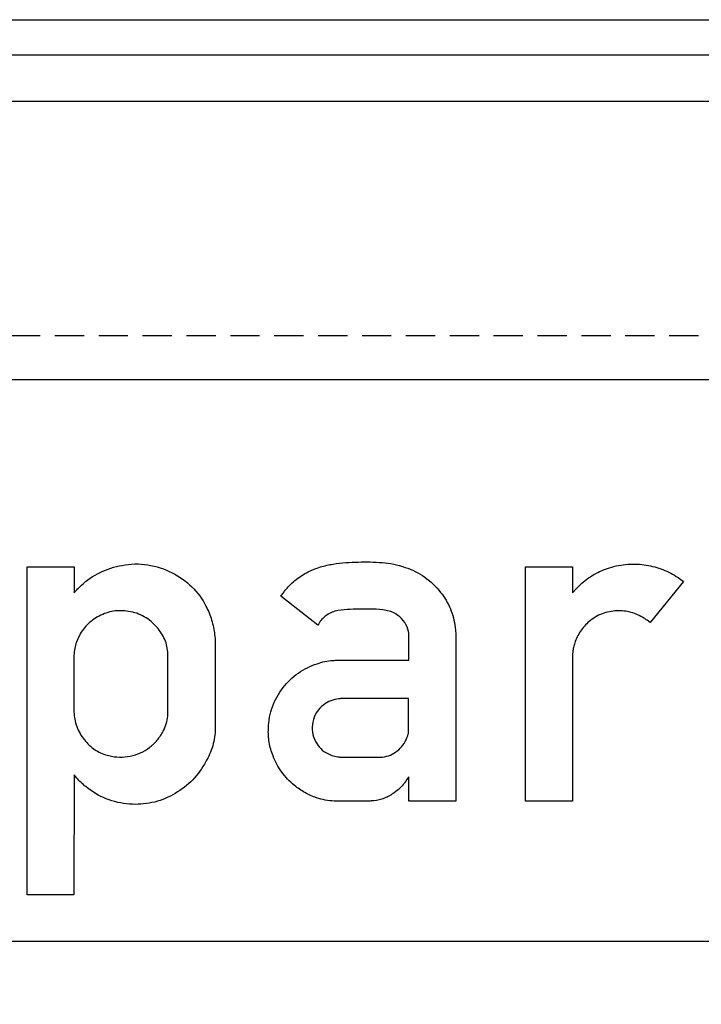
# Model space of a CAD drawing. Header units: millimetres. Extents: x -136 to 3344, y 790 to 3425.
# Tile 3 of 10: x 1532 to 2115, y 2201 to 3042. Entities that reach past the tile are written whole.
import ezdxf

# ---------------------------------------------------------------- set-up
doc = ezdxf.new("R2010")
doc.units = ezdxf.units.MM
doc.header["$LTSCALE"] = 5
doc.linetypes.add('ČÁRKOVANÁX2', pattern=[1.5, 1, -0.5])
doc.layers.add('Značka', color=7, linetype='Continuous')

msp = doc.modelspace()

# ---------------------------------------------------------------- linework, layer by layer
at = {"layer": 'Značka', "color": 5}
msp.add_lwpolyline([(169.69, 1107.2), (169.69, 3042.2), (3169.69, 3042.2), (3169.69, 1107.2), (169.69, 1107.2)], dxfattribs=at)
for points in [[(319.69, 3012.2), (3019.69, 3012.2), (3020.16, 3012.2), (3020.63, 3012.2, -0.03218), (3036.13, 3011.11, -0.035452), (3051.35, 3007.95, -0.036272), (3066.08, 3002.97, -0.03441), (3079.96, 2995.97, -0.033714), (3092.9, 2987.34, -0.034082), (3104.54, 2977.05, -0.034209), (3114.84, 2965.41, -0.034232), (3123.46, 2952.47, -0.034027), (3130.41, 2938.58, -0.033418), (3135.44, 2923.86, -0.034111), (3138.65, 2908.63, -0.036749), (3139.69, 2893.14), (3139.69, 2892.67), (3139.69, 2892.2), (3139.69, 1257.2)], [(3099.69, 1257.2), (3099.69, 2892.2), (3099.69, 2892.51), (3099.69, 2892.83, 0.032179), (3098.96, 2903.16, 0.035443), (3096.85, 2913.31, 0.036259), (3093.54, 2923.13, 0.034419), (3088.87, 2932.38, 0.033729), (3083.12, 2941, 0.034073), (3076.26, 2948.77, 0.034191), (3068.5, 2955.63, 0.034225), (3059.87, 2961.38, 0.034056), (3050.61, 2966.01, 0.033414), (3040.8, 2969.36, 0.034128), (3030.64, 2971.51, 0.036743), (3020.32, 2972.2), (3020, 2972.2), (3019.69, 2972.2), (319.69, 2972.2)]]:
    msp.add_lwpolyline(points, format="xyb", dxfattribs=at)
at = {"layer": 'Značka', "color": 6, "linetype": 'ČÁRKOVANÁX2', "ltscale": 5}
msp.add_lwpolyline([(2899.69, 1377.2), (2899.69, 2772.2), (439.69, 2772.2), (439.69, 1377.2), (2899.69, 1377.2)], dxfattribs=at)
at = {"layer": 'Značka', "color": 251}
for points in [[(519.69, 2734.7), (2819.69, 2734.7)], [(2819.69, 2254.7), (519.69, 2254.7)]]:
    msp.add_lwpolyline(points, dxfattribs=at)
for points in [[(1538.55, 2294.7), (1538.55, 2574.7), (1578.57, 2574.7), (1578.57, 2552.73, -0.004121), (1581.62, 2555.9, -0.012274), (1584.78, 2558.98, -0.070977), (1600.87, 2570.03, -0.075953), (1619.58, 2576.04, -0.087179), (1641.54, 2576.56, -0.085944), (1662.45, 2569.65, -0.080679), (1679.28, 2557.76, -0.08413), (1691.3, 2541.24, -0.051004), (1696.16, 2529.33, -0.041497), (1698.74, 2516.77), (1698.93, 2515.23), (1699.12, 2513.68), (1699.12, 2438.2), (1699.15, 2436.59), (1699.15, 2434.99, -0.076213), (1696.53, 2420.15, -0.059249), (1689.96, 2406.29, -0.068117), (1678.29, 2391.23, -0.073724), (1663.01, 2380.13, -0.075627), (1645.2, 2373.37, -0.076003), (1626.08, 2372.19, -0.07973), (1606.13, 2376.68, -0.079497), (1588.69, 2387.04, -0.022988), (1584.6, 2390.55, -0.024601), (1580.88, 2394.42), (1579.71, 2395.78), (1578.57, 2397.16), (1578.54, 2294.7), (1538.55, 2294.7)], [(1864.64, 2374.7), (1864.64, 2395.55), (1862.82, 2392.74, -0.017438), (1860.88, 2390.01, -0.039281), (1856.92, 2385.66, -0.035828), (1852.3, 2381.9, -0.060177), (1843.89, 2377.2, -0.077991), (1834.65, 2374.96, -0.014353), (1832.62, 2374.79, -0.004781), (1830.57, 2374.7), (1803.48, 2374.7), (1802.21, 2374.71, -0.005194), (1800.94, 2374.73, -0.039426), (1793.32, 2375.57, -0.036766), (1785.89, 2377.56, -0.049511), (1775.91, 2381.94, -0.046914), (1766.93, 2388.17, -0.065508), (1756.08, 2399.55, -0.069537), (1748.64, 2413.35, -0.055291), (1745.38, 2424.91, -0.05338), (1744.68, 2436.94, -0.079724), (1748.19, 2455.3, -0.083378), (1757.36, 2471.62, -0.07966), (1770.27, 2484.07, -0.074377), (1786.3, 2492.04, -0.032361), (1792.91, 2493.94, -0.039897), (1799.68, 2494.87, -0.010459), (1801.87, 2494.96, -0.003513), (1804.06, 2494.98), (1864.73, 2494.98), (1864.73, 2516.74), (1864.56, 2518.13), (1864.35, 2519.51, 0.097535), (1861.17, 2527.31, 0.100802), (1855.3, 2533.34, 0.115416), (1845.22, 2537.59, 0.041489), (1833.98, 2538.62, 0.010065), (1824.31, 2538.76, 0.009938), (1814.65, 2538.5, 0.038428), (1804.12, 2537.45, 0.106446), (1794.61, 2533.6, 0.056403), (1791.17, 2530.82, 0.053466), (1788.4, 2527.36), (1787.69, 2526.22), (1787.03, 2525.05), (1755.41, 2549.79, -0.004344), (1757.5, 2552.71, -0.012928), (1759.7, 2555.56, -0.055263), (1768.34, 2564.01, -0.053324), (1778.63, 2570.44, -0.045313), (1789.09, 2574.68, -0.035866), (1800.06, 2577.17, -0.024225), (1810.74, 2578.41, -0.011706), (1821.53, 2578.87, -0.02804), (1841.85, 2578.49, -0.066266), (1861.55, 2574.38, -0.075914), (1878.24, 2566.04, -0.077632), (1891.79, 2552.97, -0.069941), (1900.2, 2538.89, -0.07329), (1904.28, 2523.22), (1904.59, 2520.38), (1904.83, 2517.53), (1904.83, 2374.7), (1864.64, 2374.7)], [(1964.33, 2374.7), (1964.33, 2574.84), (2004.58, 2574.84), (2004.58, 2552.59), (2007.89, 2556.23, -0.016107), (2011.35, 2559.73, -0.059435), (2022.9, 2568.24, -0.056248), (2036.2, 2573.94, -0.06146), (2051.79, 2577.06, -0.062527), (2067.64, 2576.27, -0.056656), (2081.82, 2572.45, -0.054482), (2094.76, 2565.65), (2097.14, 2564.06), (2099.49, 2562.42), (2070.99, 2527.15), (2068.32, 2529.13, 0.015374), (2065.57, 2531, 0.073537), (2054.54, 2535.87, 0.081607), (2042.5, 2537.19, 0.089316), (2029.86, 2534.71, 0.087653), (2018.84, 2528.06, 0.074684), (2011.34, 2519.8, 0.06979), (2006.5, 2509.8, 0.028055), (2005.38, 2505.95, 0.034235), (2004.75, 2502.01), (2004.65, 2500.57), (2004.58, 2499.13), (2004.58, 2374.7), (1964.33, 2374.7)], [(1578.48, 2498.54), (1578.48, 2451.7), (1578.52, 2450.56), (1578.57, 2449.43, 0.083597), (1581.51, 2436.82, 0.086716), (1588.49, 2425.8, 0.083559), (1597.38, 2418.02, 0.082166), (1608.38, 2413.52, 0.113782), (1626.61, 2413.06, 0.120309), (1643, 2420.55, 0.064964), (1649.67, 2426.77, 0.054065), (1654.7, 2434.4, 0.044645), (1657.42, 2440.71, 0.063842), (1658.72, 2447.35), (1658.8, 2448.71), (1658.84, 2450.07), (1658.84, 2498.86), (1658.79, 2500.54, 0.010042), (1658.69, 2502.22, 0.090542), (1655.46, 2514.1, 0.08375), (1648.28, 2524.38, 0.093521), (1637.01, 2533.04, 0.09352), (1623.46, 2537.01, 0.084874), (1610.7, 2536.61, 0.083756), (1598.75, 2532.02, 0.083357), (1588.65, 2524.03, 0.085731), (1581.78, 2513.24, 0.040589), (1579.83, 2507.84, 0.04051), (1578.78, 2502.22, 0.009839), (1578.61, 2500.38, 0.003259), (1578.48, 2498.54)], [(1864.55, 2462.4), (1807.88, 2462.4, 0.002911), (1806.38, 2462.28, 0.009014), (1804.88, 2462.11, 0.059818), (1798.08, 2460.41, 0.073875), (1791.95, 2456.98, 0.097427), (1785.84, 2450.46, 0.097492), (1782.59, 2442.1, 0.092826), (1782.33, 2433.69, 0.087061), (1785.04, 2425.68, 0.077273), (1789.38, 2419.6, 0.084525), (1795.34, 2415.24, 0.055376), (1800.11, 2413.36, 0.040517), (1805.17, 2412.41, 0.00704), (1806.55, 2412.27), (1807.94, 2412.15), (1840.23, 2412.15, 0.002538), (1841.28, 2412.24, 0.007713), (1842.33, 2412.35, 0.065742), (1848.9, 2414.07, 0.074581), (1854.75, 2417.52, 0.076261), (1859.65, 2422.53, 0.061157), (1863.03, 2428.72, 0.030201), (1863.96, 2431.23, 0.049488), (1864.46, 2433.82), (1864.53, 2434.74), (1864.55, 2435.66), (1864.55, 2462.4)]]:
    msp.add_lwpolyline(points, format="xyb", dxfattribs=at)

doc.saveas('drawing.dxf')
